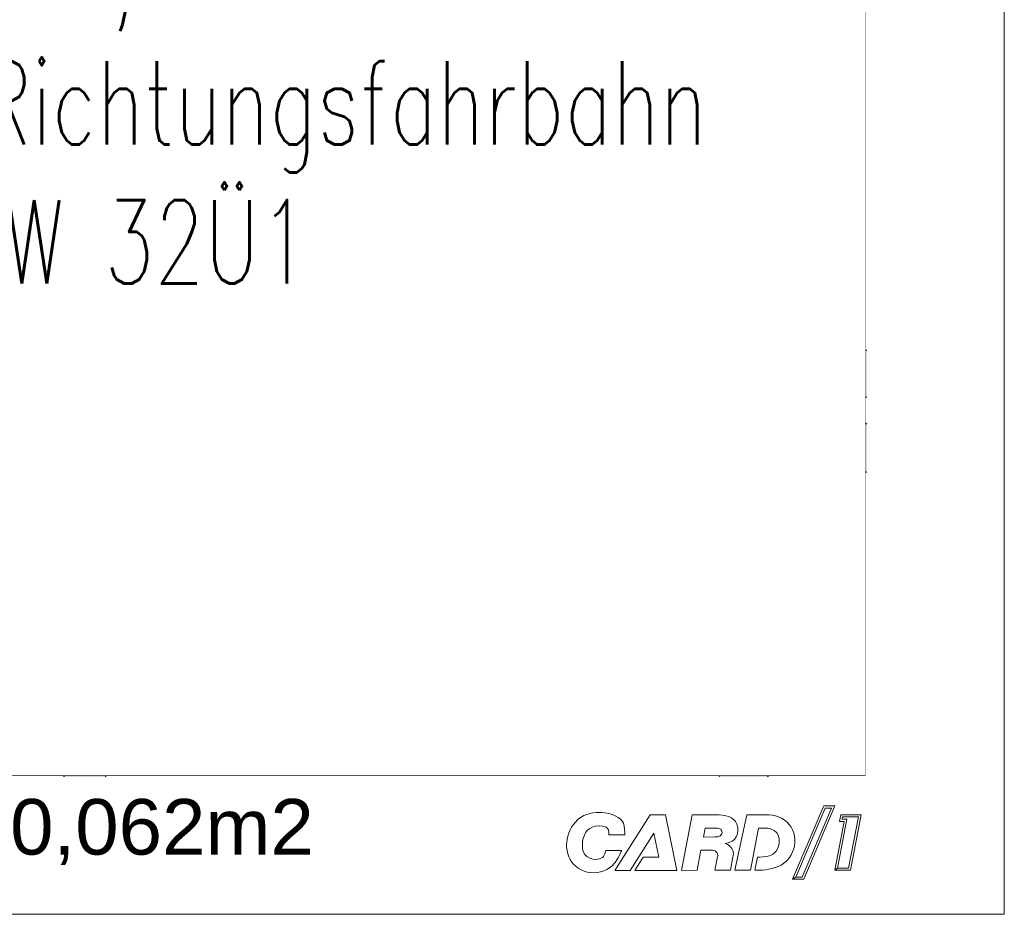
# Model space of a CAD drawing. Header units: metres. Extents: x 33417500 to 33438500, y 5878300 to 5908000.
# Tile 11 of 207: x 33434958 to 33438500, y 5878300 to 5881520. Entities that reach past the tile are written whole.
import ezdxf
from ezdxf.enums import TextEntityAlignment as Align

# ---------------------------------------------------------------- set-up
doc = ezdxf.new("R2010")
doc.units = ezdxf.units.M
doc.header["$LTSCALE"] = 999.999998
doc.set_wipeout_variables(frame=1)
doc.linetypes.add('LT00', pattern=[0])
doc.linetypes.add('LT00000', pattern=[0])
for name, color, linetype, lineweight, true_color in [('200_STRASSENNETZ_Bund', 18, 'LT00000', 18, 0x000000), ('200_STRASSENNETZ_Kreis', 18, 'LT00000', 18, 0x000000), ('200_STRASSENNETZ_Land', 18, 'LT00000', 18, 0x000000), ('200_STRASSENNETZ_Z', 18, 'LT00000', 18, 0x000000), ('A11_UL02_AF', 18, 'LT00000', 18, 0x000000), ('DTK100FAR_412500-5861000_grau', 18, 'LT00000', 18, 0x000000)]:
    doc.layers.add(name, color=color, linetype=linetype, lineweight=lineweight, true_color=true_color)
doc.layers.add('Isw_Nord_ACHSE_Card', color=251, linetype='LT00', lineweight=50)
doc.layers.add('T__KOPF', color=6, linetype='Continuous')
doc.styles.add('SIMPLEX7', font='simplexd.shx', dxfattribs={"width": 0.7})
doc.styles.add('TS100', font='arial.ttf', dxfattribs={"height": 0.2})
picture_1 = doc.add_image_def('image1.tif', size_in_pixel=(3600, 5740))

# ---------------------------------------------------------------- blocks, each defined once
blk = doc.blocks.new('SYMB82')
at = {"color": 0, "linetype": 'ByBlock', "lineweight": -2, "flags": 128}
for points in [[(1.02, 0.401), (1.012, 0.38), (0.988, 0.328), (0.962, 0.277), (0.934, 0.228), (0.902, 0.182), (0.886, 0.163), (0.845, 0.123), (0.799, 0.088), (0.749, 0.059), (0.695, 0.034), (0.639, 0.016), (0.581, 0.004), (0.522, -0.001), (0.463, 0.001), (0.455, 0.001), (0.397, 0.011), (0.341, 0.028), (0.287, 0.051), (0.237, 0.081), (0.191, 0.115), (0.15, 0.155), (0.123, 0.188), (0.092, 0.235), (0.067, 0.286), (0.048, 0.341), (0.035, 0.397), (0.028, 0.455), (0.027, 0.514), (0.029, 0.541), (0.036, 0.6), (0.049, 0.657), (0.067, 0.714), (0.09, 0.768), (0.117, 0.819), (0.149, 0.867), (0.186, 0.911), (0.226, 0.951), (0.244, 0.967), (0.29, 0.999), (0.338, 1.026), (0.39, 1.048), (0.444, 1.064), (0.501, 1.075), (0.56, 1.082), (0.621, 1.083), (0.661, 1.081), (0.724, 1.074), (0.787, 1.063), (0.847, 1.045), (0.904, 1.023), (0.955, 0.994), (0.998, 0.96), (1.032, 0.919), (1.049, 0.889), (1.065, 0.838), (1.072, 0.782), (1.074, 0.723), (1.073, 0.681), (0.788, 0.681), (0.787, 0.741), (0.776, 0.78), (0.738, 0.816), (0.682, 0.835), (0.617, 0.841), (0.615, 0.841), (0.553, 0.836), (0.497, 0.822), (0.447, 0.797), (0.409, 0.768), (0.374, 0.726), (0.347, 0.676), (0.328, 0.621), (0.316, 0.562), (0.314, 0.541), (0.311, 0.481), (0.316, 0.423), (0.332, 0.368), (0.354, 0.328), (0.393, 0.288), (0.443, 0.259), (0.5, 0.241), (0.501, 0.241), (0.563, 0.238), (0.622, 0.248), (0.672, 0.274), (0.69, 0.291), (0.717, 0.339), (0.734, 0.396), (0.735, 0.401), (1.02, 0.401)], [(4.093, -0.119), (4.653, 1.201), (4.853, 1.201), (4.293, -0.119), (4.093, -0.119), (4.153, -0.079), (4.267, -0.079), (4.793, 1.161), (4.68, 1.161), (4.153, -0.079), (4.093, -0.119)], [(0.893, 0.041), (1.529, 1.041), (1.809, 1.041), (2.013, 0.041), (1.253, 0.041), (1.406, 0.281), (1.684, 0.281), (1.597, 0.708), (1.173, 0.041), (0.893, 0.041)], [(3.053, 0.042), (3.269, 1.042), (3.629, 1.042), (3.669, 1.042), (3.726, 1.036), (3.783, 1.024), (3.838, 1.005), (3.891, 0.98), (3.941, 0.949), (3.987, 0.912), (4.027, 0.87), (4.031, 0.865), (4.065, 0.818), (4.092, 0.768), (4.112, 0.714), (4.126, 0.657), (4.133, 0.6), (4.133, 0.542), (4.126, 0.484), (4.113, 0.427), (4.093, 0.372), (4.068, 0.32), (4.037, 0.271), (4, 0.227), (3.977, 0.204), (3.933, 0.168), (3.885, 0.137), (3.834, 0.112), (3.781, 0.091), (3.725, 0.074), (3.667, 0.061), (3.609, 0.052), (3.551, 0.046), (3.493, 0.043), (3.453, 0.042), (3.413, 0.042), (3.459, 0.281), (3.505, 0.281), (3.563, 0.284), (3.622, 0.291), (3.678, 0.305), (3.729, 0.328), (3.759, 0.349), (3.798, 0.389), (3.827, 0.439), (3.846, 0.495), (3.853, 0.542), (3.852, 0.601), (3.84, 0.658), (3.814, 0.708), (3.804, 0.72), (3.762, 0.757), (3.709, 0.783), (3.652, 0.798), (3.617, 0.802), (3.577, 0.802), (3.478, 0.802), (3.333, 0.042), (3.053, 0.042)], [(4.853, 0.042), (5.021, 0.922), (4.934, 0.922), (4.957, 1.042), (5.324, 1.042), (5.133, 0.042), (4.853, 0.042), (4.901, 0.082), (5.1, 0.082), (5.275, 1.002), (4.99, 1.002), (4.983, 0.962), (5.069, 0.962), (4.901, 0.082), (4.853, 0.042)], [(2.488, 0.641), (2.696, 0.642), (2.755, 0.643), (2.785, 0.654), (2.819, 0.7), (2.823, 0.722), (2.806, 0.777), (2.799, 0.785), (2.746, 0.801), (2.727, 0.802), (2.518, 0.801), (2.488, 0.641)]]:
    blk.add_lwpolyline(points, close=True, dxfattribs=at)
for points in [[(2.093, 0.041), (2.284, 1.041), (2.773, 1.041), (2.833, 1.034), (2.892, 1.025), (2.947, 1.01), (2.996, 0.987), (3.026, 0.964), (3.063, 0.922), (3.089, 0.871), (3.105, 0.814), (3.109, 0.758), (3.101, 0.698), (3.08, 0.644), (3.048, 0.599), (3.047, 0.599), (3.003, 0.567), (2.951, 0.544), (2.894, 0.527), (2.882, 0.523), (2.929, 0.504), (2.97, 0.473), (3.002, 0.432), (3.021, 0.384), (3.027, 0.333), (3.019, 0.282), (2.973, 0.042), (2.693, 0.042), (2.739, 0.282), (2.745, 0.306), (2.743, 0.331), (2.735, 0.355), (2.72, 0.376), (2.699, 0.391), (2.676, 0.4), (2.651, 0.402), (2.442, 0.402)], [(2.442, 0.402), (2.373, 0.042), (2.093, 0.041)]]:
    blk.add_lwpolyline(points, dxfattribs=at)
blk = doc.blocks.new('Pfadangabe')
at = {"color": 0, "linetype": 'ByBlock', "lineweight": -2, "style": 'TS100', "width": 1.004776}
blk.add_attdef('Txv1', (0.0074, 0.0149), '', height=200, dxfattribs=at)

msp = doc.modelspace()

# ---------------------------------------------------------------- hatches: boundary and pattern name
at = {"layer": '200_STRASSENNETZ_Bund', "linetype": 'Continuous', "lineweight": 25, "true_color": 0x0089cd}
msp.add_hatch(color=142, dxfattribs=at).paths.add_polyline_path([(33437910.3, 5880281.8), (33437883.3, 5880266.8), (33437856.2, 5880250.6), (33437829.9, 5880234.3), (33437803.4, 5880216.9), (33437777.9, 5880198.8), (33437752.3, 5880179.7), (33437727.5, 5880159.9), (33437703.5, 5880139.4), (33437680.2, 5880118.7), (33437657.1, 5880096.8), (33437634.8, 5880074.7), (33437613.2, 5880051.5), (33437591.5, 5880027), (33437571.8, 5880002.7), (33437552.5, 5879977.8), (33437534.1, 5879952.8), (33437515.7, 5879926.6), (33437498.7, 5879899.6), (33437482.4, 5879873.1), (33437466.8, 5879845.2), (33437451.7, 5879817.2), (33437437.7, 5879788.5), (33437425, 5879759.8), (33437412.4, 5879731.4), (33437401, 5879701.1), (33437390.5, 5879671.6), (33437380.8, 5879641.4), (33437371.8, 5879610.7), (33437364.2, 5879580), (33437357.3, 5879549.5), (33437351.1, 5879518), (33437346, 5879486.2), (33437342.2, 5879455.5), (33437338.8, 5879424.2), (33437336.6, 5879392.4), (33437335, 5879360.8), (33437334.9, 5879329.2), (33437335.2, 5879297.6), (33437336.5, 5879265.7), (33437338.9, 5879234.8), (33437341.9, 5879203.4), (33437346.1, 5879171.3), (33437351.4, 5879140.2), (33437357.3, 5879109.5), (33437364.1, 5879078.4), (33437372.4, 5879046.5), (33437381.2, 5879017.2), (33437390.4, 5878987.6), (33437400.7, 5878957.6), (33437412.5, 5878927), (33437425.1, 5878898), (33437438.2, 5878869.5), (33437452, 5878841.3), (33437466.7, 5878813.3), (33437477, 5878795), (33437651.6, 5878795), (33437626.5, 5878836.4), (33437612, 5878861), (33437598.5, 5878885), (33437585.8, 5878909.1), (33437573.8, 5878933.7), (33437562, 5878959.4), (33437551.2, 5878984), (33437541.7, 5879008.8), (33437533, 5879034.3), (33437524.7, 5879061), (33437516.9, 5879086.9), (33437510, 5879113.3), (33437504.3, 5879139.8), (33437499, 5879167), (33437494.4, 5879193.7), (33437490.9, 5879220.3), (33437488.3, 5879247.7), (33437486.2, 5879274.7), (33437485.1, 5879301.4), (33437484.9, 5879329.6), (33437485, 5879356.7), (33437486.4, 5879383.6), (33437488.2, 5879411), (33437491.2, 5879438.1), (33437494.5, 5879465), (33437498.8, 5879491.7), (33437504, 5879518.4), (33437510.2, 5879545.3), (33437516.7, 5879571.6), (33437524.2, 5879597.4), (33437532.7, 5879623.5), (33437541.9, 5879649.6), (33437551.3, 5879674.6), (33437562.2, 5879699.2), (33437573.8, 5879725.4), (33437585.1, 5879748.7), (33437598.2, 5879772.9), (33437611.7, 5879797), (33437626, 5879820.1), (33437640.7, 5879843.5), (33437655.9, 5879865.3), (33437672.2, 5879887.3), (33437689.4, 5879909.5), (33437706, 5879930), (33437724.2, 5879950.5), (33437742.6, 5879970.3), (33437761.7, 5879989.2), (33437781.7, 5880008.3), (33437802, 5880026.3), (33437822.9, 5880044.2), (33437844, 5880060.9), (33437866.1, 5880077.5), (33437888, 5880093), (33437910.6, 5880107.9), (33437934.2, 5880122.5), (33437958.2, 5880136.9), (33437982.2, 5880150.2), (33438005, 5880162.4), (33438005, 5880331.2), (33437942.9, 5880299.4)])
at = {"layer": '200_STRASSENNETZ_Kreis', "linetype": 'Continuous', "lineweight": 25, "true_color": 0xa88f00}
msp.add_hatch(color=54, dxfattribs=at).paths.add_polyline_path([(33438005, 5879889.8), (33437973.8, 5879903), (33437924.3, 5879932.9), (33437876.6, 5879979.3), (33437847, 5880018.5), (33437819.9, 5880057.4), (33437792.2, 5880093.9), (33437786.7, 5880100.3), (33437756.4, 5880135.3), (33437729.7, 5880163.1), (33437681.6, 5880206.2), (33437665.4, 5880217.1), (33437657.2, 5880220.5), (33437658.8, 5880220.1), (33437620.3, 5880231.5), (33437579.9, 5880241.9), (33437537.9, 5880255.3), (33437480.4, 5880271.5), (33437433.9, 5880286.5), (33437394.3, 5880301.2), (33437363.1, 5880313.4), (33437304, 5880339.6), (33437247.8, 5880364.6), (33437202.7, 5880385), (33437152.3, 5880413.9), (33437146.9, 5880417.2), (33437134.7, 5880424), (33437119.1, 5880431.8), (33437086.1, 5880447.5), (33437060.3, 5880457.8), (33437026.5, 5880478), (33437002.4, 5880496.2), (33436983.6, 5880513.1), (33436964.7, 5880533.8), (33436932.4, 5880573), (33436891.7, 5880613.8), (33436874, 5880630.6), (33436865.6, 5880637.1), (33436844.7, 5880651.2), (33436790.6, 5880686.8), (33436736.5, 5880722.1), (33436726.7, 5880728.4), (33436713.6, 5880734.7), (33436699.3, 5880740.1), (33436682.1, 5880743.3), (33436658, 5880747.2), (33436538.8, 5880774.1), (33436511.1, 5880782.9), (33436477.5, 5880790.9), (33436374.2, 5880820.1), (33436337.7, 5880834.6), (33436300.1, 5880854.6), (33436230.7, 5880891.8), (33436104.1, 5880960.4), (33436074.4, 5880977.9), (33436029.6, 5881007), (33435993.5, 5881031.1), (33435947.7, 5881062.7), (33435872.8, 5881114.7), (33435856.3, 5881126.7), (33435823.2, 5881152.1), (33435796.2, 5881181.1), (33435774, 5881209), (33435763.4, 5881223), (33435882.7, 5881313.8), (33435892.3, 5881301.2), (33435910, 5881279), (33435924.5, 5881263.4), (33435946, 5881246.9), (33435959.7, 5881237), (33436033, 5881186), (33436077.8, 5881155.2), (33436112.1, 5881132.2), (33436153.4, 5881105.5), (33436178, 5881090.9), (33436301.8, 5881023.9), (33436370.8, 5880986.9), (33436400.8, 5880970.9), (33436422.3, 5880962.4), (33436515.3, 5880936.1), (33436551.3, 5880927.6), (33436578.2, 5880919), (33436686.3, 5880894.5), (33436707.6, 5880891.2), (33436739.8, 5880885.2), (33436772.8, 5880872.7), (33436800.2, 5880859.5), (33436818, 5880848), (33436872.8, 5880812.3), (33436927.9, 5880775.9), (33436953.3, 5880758.8), (33436971.6, 5880744.8), (33436996.5, 5880721.1), (33437043.7, 5880673.9), (33437078, 5880632.1), (33437089.3, 5880619.8), (33437098, 5880611.9), (33437110.4, 5880602.6), (33437126.9, 5880592.7), (33437146.2, 5880585), (33437184.8, 5880566.7), (33437205.1, 5880556.5), (33437222.2, 5880546.9), (33437228.1, 5880543.3), (33437271, 5880518.7), (33437309.2, 5880501.5), (33437364.9, 5880476.7), (33437420.9, 5880451.9), (33437447.8, 5880441.3), (33437482.9, 5880428.3), (33437523.9, 5880415.1), (33437581, 5880399), (33437621.3, 5880386.2), (33437660.3, 5880376.1), (33437696.7, 5880365.4), (33437702.7, 5880364), (33437736.7, 5880350), (33437774.1, 5880324.7), (33437834, 5880271), (33437867.2, 5880236.4), (33437900.1, 5880198.4), (33437908.8, 5880188.4), (33437941.3, 5880145.6), (33437968.5, 5880106.6), (33437989.4, 5880078.8), (33438005, 5880063.7)])
at = {"layer": '200_STRASSENNETZ_Land', "linetype": 'Continuous', "lineweight": 25, "true_color": 0x00ff00}
for points in [[(33437890.8, 5884033.5), (33437850.2, 5883977.6), (33437782, 5883904.3), (33437711.8, 5883828.1), (33437692.5, 5883802.3), (33437668.2, 5883766.6), (33437611.6, 5883675.4), (33437564.2, 5883602.6), (33437520.9, 5883534.5), (33437479.5, 5883469.4), (33437469, 5883455.1), (33437451.1, 5883432), (33437422.8, 5883401.5), (33437375.3, 5883353.3), (33437276, 5883241.6), (33437206, 5883167.9), (33437208.5, 5883170.5), (33437108.5, 5883088.5), (33437057.9, 5883050.1), (33436987.1, 5882995.5), (33436913.2, 5882926.1), (33436893.7, 5882907.6), (33436868.3, 5882880.5), (33436844.6, 5882848.8), (33436831.5, 5882827.5), (33436810.5, 5882790.2), (33436740.7, 5882661.3), (33436664.4, 5882531.6), (33436633.7, 5882478.7), (33436619.3, 5882457.9), (33436591.3, 5882418.4), (33436573.2, 5882389.1), (33436536.5, 5882335.5), (33436501.2, 5882286.8), (33436406.4, 5882152), (33436298, 5881995.8), (33436225.1, 5881892.9), (33436181.1, 5881829.4), (33436136.4, 5881766.5), (33436114.8, 5881737.2), (33436091.4, 5881709.1), (33436053.3, 5881663.7), (33435938.7, 5881528.1), (33435894.4, 5881476.8), (33435821.5, 5881386.4), (33435791.7, 5881348.6), (33435773, 5881325.3), (33435765.9, 5881316.9), (33435880.2, 5881219.8), (33435888.6, 5881229.8), (33435909.1, 5881255.2), (33435938.8, 5881292.9), (33436009.6, 5881380.7), (33436052.8, 5881430.7), (33436168, 5881567), (33436206.6, 5881613), (33436232.9, 5881644.7), (33436257.9, 5881678.5), (33436303.9, 5881743.2), (33436348, 5881806.8), (33436420.8, 5881909.7), (33436529.4, 5882066.1), (33436623.3, 5882199.7), (33436659.1, 5882249.1), (33436698.9, 5882307.2), (33436716.4, 5882335.5), (33436742.2, 5882371.8), (33436760.4, 5882398.2), (33436793.9, 5882455.9), (33436871.4, 5882587.5), (33436941.8, 5882717.7), (33436960.8, 5882751.4), (33436968.7, 5882764.3), (33436983.4, 5882783.9), (33437000.1, 5882801.8), (33437016.2, 5882817), (33437084.5, 5882881.2), (33437149.1, 5882931), (33437201.4, 5882970.8), (33437311, 5883060.6), (33437314.9, 5883064.7), (33437386.5, 5883140.1), (33437484.9, 5883250.8), (33437531.1, 5883297.8), (33437565.5, 5883334.7), (33437589, 5883365), (33437603.6, 5883385), (33437647.4, 5883454), (33437690.3, 5883521.3), (33437738.2, 5883594.9), (33437794.1, 5883684.9), (33437814.6, 5883715.1), (33437827.2, 5883732), (33437892.1, 5883802.4), (33437966.3, 5883882.1), (33438005, 5883935.5), (33438005, 5884182.7), (33437956.3, 5884115.4)], [(33435837, 5881175.1), (33435820, 5881157.6), (33435805.7, 5881142.9), (33435775.2, 5881110.9), (33435742.3, 5881077.7), (33435697.8, 5881034.3), (33435623, 5880958.3), (33435596.1, 5880931.3), (33435535.2, 5880870.8), (33435488.5, 5880826.2), (33435468.9, 5880805.7), (33435458.1, 5880793.6), (33435439.7, 5880767.3), (33435439.8, 5880767.4), (33435439.1, 5880766.4), (33435439.7, 5880767.3), (33435407.8, 5880713.2), (33435395.7, 5880687.5), (33435393.7, 5880682), (33435388.9, 5880662.6), (33435384.7, 5880644.8), (33435325, 5880384.6), (33435304, 5880305.6), (33435260.3, 5880155.5), (33435240.4, 5880085.2), (33435222.6, 5880012.6), (33435193.5, 5879882.8), (33435175.1, 5879801.6), (33435171.1, 5879783.2), (33435166.5, 5879756.3), (33435167.9, 5879735.8), (33435173.2, 5879724.9), (33435187.8, 5879709.3), (33435212.1, 5879694.4), (33435240.2, 5879676.8), (33435256.4, 5879662.7), (33435277.7, 5879638.9), (33435294.2, 5879607.2), (33435301.2, 5879581.9), (33435305.1, 5879553.9), (33435303.6, 5879524.2), (33435297.1, 5879489.6), (33435282, 5879437.5), (33435276.9, 5879414.3), (33435271.4, 5879381.8), (33435263.3, 5879303.9), (33435253.5, 5879192.6), (33435248.5, 5879116.1), (33435244.9, 5879076.6), (33435243, 5879029.2), (33435239.7, 5878984.2), (33435240, 5878980), (33435243.3, 5878958.3), (33435251.2, 5878929.6), (33435260, 5878903.9), (33435266.4, 5878875.8), (33435268.7, 5878845.4), (33435268.2, 5878795.4), (33435268.2, 5878795), (33435118.1, 5878795), (33435118.6, 5878840.5), (33435117.7, 5878853.3), (33435115.5, 5878862.7), (33435107.7, 5878885.5), (33435096.3, 5878927), (33435090.7, 5878963.9), (33435089.4, 5878985.1), (33435093.2, 5879037.7), (33435095.2, 5879086.3), (33435099, 5879127.8), (33435103.9, 5879204.1), (33435114, 5879318.2), (33435122.7, 5879402.1), (33435129.6, 5879443), (33435136.6, 5879474.6), (33435151, 5879524.3), (33435154.3, 5879541.9), (33435154.6, 5879547.4), (33435154, 5879551.4), (33435153.9, 5879551.9), (33435153.4, 5879552.9), (33435150.7, 5879555.8), (33435150.4, 5879556.1), (33435133.2, 5879566.8), (33435092.2, 5879591.9), (33435047.9, 5879639.2), (33435020.3, 5879696.7), (33435015.6, 5879763.7), (33435023.8, 5879811.7), (33435028.6, 5879834.1), (33435047.2, 5879915.8), (33435076.5, 5880046.9), (33435095.3, 5880123.5), (33435116.1, 5880196.9), (33435159.5, 5880345.9), (33435179.4, 5880420.7), (33435238.6, 5880678.9), (33435243.2, 5880698.1), (33435249.9, 5880725.1), (33435256.7, 5880744.5), (33435275.1, 5880783.5), (33435313.2, 5880848.1), (33435315.8, 5880851.7), (33435340.1, 5880886.5), (33435358.4, 5880907.2), (33435382.4, 5880932.3), (33435430.5, 5880978.3), (33435490.2, 5881037.6), (33435516.5, 5881063.9), (33435591.9, 5881140.6), (33435636.6, 5881184.2), (33435667.7, 5881215.6), (33435697.7, 5881247), (33435712.5, 5881262.1), (33435729.4, 5881279.6), (33435769.2, 5881320.6), (33435876.9, 5881216.2)]]:
    msp.add_hatch(color=3, dxfattribs=at).paths.add_polyline_path(points)
at = {"layer": '200_STRASSENNETZ_Z', "linetype": 'Continuous', "lineweight": 25, "true_color": 0xa88f00}
msp.add_hatch(color=54, dxfattribs=at).paths.add_polyline_path([(33436607.2, 5881147.1), (33437453.8, 5880658.5), (33437633.7, 5880970.2), (33436787.1, 5881458.9)])
at = {"layer": '200_STRASSENNETZ_Z', "linetype": 'Continuous', "lineweight": 25, "true_color": 0x0089cd}
msp.add_hatch(color=142, dxfattribs=at).paths.add_polyline_path([(33437168.9, 5879463.5), (33437424.2, 5879959.1), (33437104.2, 5880123.9), (33436848.9, 5879628.3)])

# ---------------------------------------------------------------- linework, layer by layer
at = {"layer": '200_STRASSENNETZ_Bund', "color": 142, "lineweight": 25, "true_color": 0x0089cd, "flags": 128}
for points in [[(33437477, 5878795), (33437466.7, 5878813.3), (33437452, 5878841.3), (33437438.2, 5878869.5), (33437425.1, 5878898), (33437412.5, 5878927), (33437400.7, 5878957.6), (33437390.4, 5878987.6), (33437381.2, 5879017.2), (33437372.4, 5879046.5), (33437364.1, 5879078.4), (33437357.3, 5879109.5), (33437351.4, 5879140.2), (33437346.1, 5879171.3), (33437341.9, 5879203.4), (33437338.9, 5879234.8), (33437336.5, 5879265.7), (33437335.2, 5879297.6), (33437334.9, 5879329.2), (33437335, 5879360.8), (33437336.6, 5879392.4), (33437338.8, 5879424.2), (33437342.2, 5879455.5), (33437346, 5879486.2), (33437351.1, 5879518), (33437357.3, 5879549.5), (33437364.2, 5879580), (33437371.8, 5879610.7), (33437380.8, 5879641.4), (33437390.5, 5879671.6), (33437401, 5879701.1), (33437412.4, 5879731.4), (33437425, 5879759.8), (33437437.7, 5879788.5), (33437451.7, 5879817.2), (33437466.8, 5879845.2), (33437482.4, 5879873.1), (33437498.7, 5879899.6), (33437515.7, 5879926.6), (33437534.1, 5879952.8), (33437552.5, 5879977.8), (33437571.8, 5880002.7), (33437591.5, 5880027), (33437613.2, 5880051.5), (33437634.8, 5880074.7), (33437657.1, 5880096.8), (33437680.2, 5880118.7), (33437703.5, 5880139.4), (33437727.5, 5880159.9), (33437752.3, 5880179.7), (33437777.9, 5880198.8), (33437803.4, 5880216.9), (33437829.9, 5880234.3), (33437856.2, 5880250.6), (33437883.3, 5880266.8), (33437910.3, 5880281.8), (33437942.9, 5880299.4), (33438005, 5880331.2)], [(33437651.6, 5878795), (33437626.5, 5878836.4), (33437612, 5878861), (33437598.5, 5878885), (33437585.8, 5878909.1), (33437573.8, 5878933.7), (33437562, 5878959.4), (33437551.2, 5878984), (33437541.7, 5879008.8), (33437533, 5879034.3), (33437524.7, 5879061), (33437516.9, 5879086.9), (33437510, 5879113.3), (33437504.3, 5879139.8), (33437499, 5879167), (33437494.4, 5879193.7), (33437490.9, 5879220.3), (33437488.3, 5879247.7), (33437486.2, 5879274.7), (33437485.1, 5879301.4), (33437484.9, 5879329.6), (33437485, 5879356.7), (33437486.4, 5879383.6), (33437488.2, 5879411), (33437491.2, 5879438.1), (33437494.5, 5879465), (33437498.8, 5879491.7), (33437504, 5879518.4), (33437510.2, 5879545.3), (33437516.7, 5879571.6), (33437524.2, 5879597.4), (33437532.7, 5879623.5), (33437541.9, 5879649.6), (33437551.3, 5879674.6), (33437562.2, 5879699.2), (33437573.8, 5879725.4), (33437585.1, 5879748.7), (33437598.2, 5879772.9), (33437611.7, 5879797), (33437626, 5879820.1), (33437640.7, 5879843.5), (33437655.9, 5879865.3), (33437672.2, 5879887.3), (33437689.4, 5879909.5), (33437706, 5879930), (33437724.2, 5879950.5), (33437742.6, 5879970.3), (33437761.7, 5879989.2), (33437781.7, 5880008.3), (33437802, 5880026.3), (33437822.9, 5880044.2), (33437844, 5880060.9), (33437866.1, 5880077.5), (33437888, 5880093), (33437910.6, 5880107.9), (33437934.2, 5880122.5), (33437958.2, 5880136.9), (33437982.2, 5880150.2), (33438005, 5880162.4)]]:
    msp.add_lwpolyline(points, dxfattribs=at)
at = {"layer": '200_STRASSENNETZ_Kreis', "color": 54, "lineweight": 25, "true_color": 0xa88f00, "flags": 128}
for points in [[(33438005, 5880063.7), (33437989.4, 5880078.8), (33437968.5, 5880106.6), (33437941.3, 5880145.6), (33437908.8, 5880188.4), (33437900.1, 5880198.4), (33437867.2, 5880236.4), (33437834, 5880271), (33437774.1, 5880324.7), (33437736.7, 5880350), (33437702.7, 5880364), (33437696.7, 5880365.4), (33437660.3, 5880376.1), (33437621.3, 5880386.2), (33437581, 5880399), (33437523.9, 5880415.1), (33437482.9, 5880428.3), (33437447.8, 5880441.3), (33437420.9, 5880451.9), (33437364.9, 5880476.7), (33437309.2, 5880501.5), (33437271, 5880518.7), (33437228.1, 5880543.3), (33437222.2, 5880546.9), (33437205.1, 5880556.5), (33437184.8, 5880566.7), (33437146.2, 5880585), (33437126.9, 5880592.7), (33437110.4, 5880602.6), (33437098, 5880611.9), (33437089.3, 5880619.8), (33437078, 5880632.1), (33437043.7, 5880673.9), (33436996.5, 5880721.1), (33436971.6, 5880744.8), (33436953.3, 5880758.8), (33436927.9, 5880775.9), (33436872.8, 5880812.3), (33436818, 5880848), (33436800.2, 5880859.5), (33436772.8, 5880872.7), (33436739.8, 5880885.2), (33436707.6, 5880891.2), (33436686.3, 5880894.5), (33436578.2, 5880919), (33436551.3, 5880927.6), (33436515.3, 5880936.1), (33436422.3, 5880962.4), (33436400.8, 5880970.9), (33436370.8, 5880986.9), (33436301.8, 5881023.9), (33436178, 5881090.9), (33436153.4, 5881105.5), (33436112.1, 5881132.2), (33436077.8, 5881155.2), (33436033, 5881186), (33435959.7, 5881237), (33435946, 5881246.9), (33435924.5, 5881263.4), (33435910, 5881279), (33435892.3, 5881301.2), (33435882.7, 5881313.8)], [(33438005, 5879889.8), (33437973.8, 5879903), (33437924.3, 5879932.9), (33437876.6, 5879979.3), (33437847, 5880018.5), (33437819.9, 5880057.4), (33437792.2, 5880093.9), (33437786.7, 5880100.3), (33437756.4, 5880135.3), (33437729.7, 5880163.1), (33437681.6, 5880206.2), (33437665.4, 5880217.1), (33437657.2, 5880220.5), (33437658.8, 5880220.1), (33437620.3, 5880231.5), (33437579.9, 5880241.9), (33437537.9, 5880255.3), (33437480.4, 5880271.5), (33437433.9, 5880286.5), (33437394.3, 5880301.2), (33437363.1, 5880313.4), (33437304, 5880339.6), (33437247.8, 5880364.6), (33437202.7, 5880385), (33437152.3, 5880413.9), (33437146.9, 5880417.2), (33437134.7, 5880424), (33437119.1, 5880431.8), (33437086.1, 5880447.5), (33437060.3, 5880457.8), (33437026.5, 5880478), (33437002.4, 5880496.2), (33436983.6, 5880513.1), (33436964.7, 5880533.8), (33436932.4, 5880573), (33436891.7, 5880613.8), (33436874, 5880630.6), (33436865.6, 5880637.1), (33436844.7, 5880651.2), (33436790.6, 5880686.8), (33436736.5, 5880722.1), (33436726.7, 5880728.4), (33436713.6, 5880734.7), (33436699.3, 5880740.1), (33436682.1, 5880743.3), (33436658, 5880747.2), (33436538.8, 5880774.1), (33436511.1, 5880782.9), (33436477.5, 5880790.9), (33436374.2, 5880820.1), (33436337.7, 5880834.6), (33436300.1, 5880854.6), (33436230.7, 5880891.8), (33436104.1, 5880960.4), (33436074.4, 5880977.9), (33436029.6, 5881007), (33435993.5, 5881031.1), (33435947.7, 5881062.7), (33435872.8, 5881114.7), (33435856.3, 5881126.7), (33435823.2, 5881152.1), (33435796.2, 5881181.1), (33435774, 5881209), (33435763.4, 5881223)]]:
    msp.add_lwpolyline(points, dxfattribs=at)
at = {"layer": '200_STRASSENNETZ_Land', "color": 3, "lineweight": 25, "true_color": 0x00ff00, "flags": 128}
for points in [[(33435765.9, 5881316.9), (33435773, 5881325.3), (33435791.7, 5881348.6), (33435821.5, 5881386.4), (33435894.4, 5881476.8), (33435938.7, 5881528.1), (33436053.3, 5881663.7), (33436091.4, 5881709.1), (33436114.8, 5881737.2), (33436136.4, 5881766.5), (33436181.1, 5881829.4), (33436225.1, 5881892.9), (33436298, 5881995.8), (33436406.4, 5882152), (33436501.2, 5882286.8), (33436536.5, 5882335.5), (33436573.2, 5882389.1), (33436591.3, 5882418.4), (33436619.3, 5882457.9), (33436633.7, 5882478.7), (33436664.4, 5882531.6), (33436740.7, 5882661.3), (33436810.5, 5882790.2), (33436831.5, 5882827.5), (33436844.6, 5882848.8), (33436868.3, 5882880.5), (33436893.7, 5882907.6), (33436913.2, 5882926.1), (33436987.1, 5882995.5), (33437057.9, 5883050.1), (33437108.5, 5883088.5), (33437208.5, 5883170.5), (33437206, 5883167.9), (33437276, 5883241.6), (33437375.3, 5883353.3), (33437422.8, 5883401.5), (33437451.1, 5883432), (33437469, 5883455.1), (33437479.5, 5883469.4), (33437520.9, 5883534.5), (33437564.2, 5883602.6), (33437611.6, 5883675.4), (33437668.2, 5883766.6), (33437692.5, 5883802.3), (33437711.8, 5883828.1), (33437782, 5883904.3), (33437850.2, 5883977.6), (33437890.8, 5884033.5), (33437956.3, 5884115.4), (33438005, 5884182.7)], [(33435880.2, 5881219.8), (33435888.6, 5881229.8), (33435909.1, 5881255.2), (33435938.8, 5881292.9), (33436009.6, 5881380.7), (33436052.8, 5881430.7), (33436168, 5881567), (33436206.6, 5881613), (33436232.9, 5881644.7), (33436257.9, 5881678.5), (33436303.9, 5881743.2), (33436348, 5881806.8), (33436420.8, 5881909.7), (33436529.4, 5882066.1), (33436623.3, 5882199.7), (33436659.1, 5882249.1), (33436698.9, 5882307.2), (33436716.4, 5882335.5), (33436742.2, 5882371.8), (33436760.4, 5882398.2), (33436793.9, 5882455.9), (33436871.4, 5882587.5), (33436941.8, 5882717.7), (33436960.8, 5882751.4), (33436968.7, 5882764.3), (33436983.4, 5882783.9), (33437000.1, 5882801.8), (33437016.2, 5882817), (33437084.5, 5882881.2), (33437149.1, 5882931), (33437201.4, 5882970.8), (33437311, 5883060.6), (33437314.9, 5883064.7), (33437386.5, 5883140.1), (33437484.9, 5883250.8), (33437531.1, 5883297.8), (33437565.5, 5883334.7), (33437589, 5883365), (33437603.6, 5883385), (33437647.4, 5883454), (33437690.3, 5883521.3), (33437738.2, 5883594.9), (33437794.1, 5883684.9), (33437814.6, 5883715.1), (33437827.2, 5883732), (33437892.1, 5883802.4), (33437966.3, 5883882.1), (33438005, 5883935.5)], [(33435118.1, 5878795), (33435118.6, 5878840.5), (33435117.7, 5878853.3), (33435115.5, 5878862.7), (33435107.7, 5878885.5), (33435096.3, 5878927), (33435090.7, 5878963.9), (33435089.4, 5878985.1), (33435093.2, 5879037.7), (33435095.2, 5879086.3), (33435099, 5879127.8), (33435103.9, 5879204.1), (33435114, 5879318.2), (33435122.7, 5879402.1), (33435129.6, 5879443), (33435136.6, 5879474.6), (33435151, 5879524.3), (33435154.3, 5879541.9), (33435154.6, 5879547.4), (33435154, 5879551.4), (33435153.9, 5879551.9), (33435153.4, 5879552.9), (33435150.7, 5879555.8), (33435150.4, 5879556.1), (33435133.2, 5879566.8), (33435092.2, 5879591.9), (33435047.9, 5879639.2), (33435020.3, 5879696.7), (33435015.6, 5879763.7), (33435023.8, 5879811.7), (33435028.6, 5879834.1), (33435047.2, 5879915.8), (33435076.5, 5880046.9), (33435095.3, 5880123.5), (33435116.1, 5880196.9), (33435159.5, 5880345.9), (33435179.4, 5880420.7), (33435238.6, 5880678.9), (33435243.2, 5880698.1), (33435249.9, 5880725.1), (33435256.7, 5880744.5), (33435275.1, 5880783.5), (33435313.2, 5880848.1), (33435315.8, 5880851.7), (33435340.1, 5880886.5), (33435358.4, 5880907.2), (33435382.4, 5880932.3), (33435430.5, 5880978.3), (33435490.2, 5881037.6), (33435516.5, 5881063.9), (33435591.9, 5881140.6), (33435636.6, 5881184.2), (33435667.7, 5881215.6), (33435697.7, 5881247), (33435712.5, 5881262.1), (33435729.4, 5881279.6), (33435769.2, 5881320.6)], [(33435268.2, 5878795), (33435268.2, 5878795.4), (33435268.7, 5878845.4), (33435266.4, 5878875.8), (33435260, 5878903.9), (33435251.2, 5878929.6), (33435243.3, 5878958.3), (33435240, 5878980), (33435239.7, 5878984.2), (33435243, 5879029.2), (33435244.9, 5879076.6), (33435248.5, 5879116.1), (33435253.5, 5879192.6), (33435263.3, 5879303.9), (33435271.4, 5879381.8), (33435276.9, 5879414.3), (33435282, 5879437.5), (33435297.1, 5879489.6), (33435303.6, 5879524.2), (33435305.1, 5879553.9), (33435301.2, 5879581.9), (33435294.2, 5879607.2), (33435277.7, 5879638.9), (33435256.4, 5879662.7), (33435240.2, 5879676.8), (33435212.1, 5879694.4), (33435187.8, 5879709.3), (33435173.2, 5879724.9), (33435167.9, 5879735.8), (33435166.5, 5879756.3), (33435171.1, 5879783.2), (33435175.1, 5879801.6), (33435193.5, 5879882.8), (33435222.6, 5880012.6), (33435240.4, 5880085.2), (33435260.3, 5880155.5), (33435304, 5880305.6), (33435325, 5880384.6), (33435384.7, 5880644.8), (33435388.9, 5880662.6), (33435393.7, 5880682), (33435395.7, 5880687.5), (33435407.8, 5880713.2), (33435439.8, 5880767.4), (33435439.1, 5880766.4), (33435458.1, 5880793.6), (33435468.9, 5880805.7), (33435488.5, 5880826.2), (33435535.2, 5880870.8), (33435596.1, 5880931.3), (33435623, 5880958.3), (33435697.8, 5881034.3), (33435742.3, 5881077.7), (33435775.2, 5881110.9), (33435805.7, 5881142.9), (33435820, 5881157.6), (33435837, 5881175.1), (33435876.9, 5881216.2)]]:
    msp.add_lwpolyline(points, dxfattribs=at)
at = {"layer": '200_STRASSENNETZ_Z', "color": 18, "lineweight": 18, "true_color": 0x000000, "flags": 128}
for points in [[(33436607.2, 5881147.1), (33437453.8, 5880658.5), (33437633.7, 5880970.2), (33436787.1, 5881458.9), (33436607.2, 5881147.1)], [(33437168.9, 5879463.5), (33437424.2, 5879959.1), (33437104.2, 5880123.9), (33436848.9, 5879628.3), (33437168.9, 5879463.5)]]:
    msp.add_lwpolyline(points, close=True, dxfattribs=at)
at = {"layer": 'A11_UL02_AF', "color": 18, "lineweight": 18, "true_color": 0x000000, "flags": 128}
for points in [[(33417500, 5878300), (33438500, 5878300), (33438500, 5908000), (33417500, 5908000), (33417500, 5878300)], [(33420000, 5878800), (33438000, 5878800), (33438000, 5907500), (33420000, 5907500), (33420000, 5878800)]]:
    msp.add_lwpolyline(points, close=True, dxfattribs=at)

# ---------------------------------------------------------------- block references
at = {"layer": 'A11_UL02_AF'}
ref = msp.add_blockref('Pfadangabe', (33420000, 5878500), dxfattribs=dict(at, xscale=1000, yscale=1000, zscale=1000))
ref.add_attrib('Txv1', '\\\\Io\\card\\Projekte\\GOR\\CARD91\\21-2011-01_A11_km64-78_4BA_MASTER\\A11_UL02_AF.PLT  16.01.20  21,0 x 29,7  0,062m2', (33420007.4, 5878514.9), dxfattribs={"color": 0, "linetype": 'ByBlock', "lineweight": -2, "height": 200, "style": 'TS100', "width": 1.004776})
at = {"layer": 'A11_UL02_AF', "color": 18, "true_color": 0x000000, "xscale": 200.0000029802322, "yscale": 200.0000029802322, "zscale": 200.0000029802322}
msp.add_blockref('SYMB82', (33436920, 5878450), dxfattribs=at)

# ---------------------------------------------------------------- texts
at = {"layer": '200_STRASSENNETZ_Z', "color": 18, "lineweight": 18, "true_color": 0x000000, "style": 'TS100'}
for s, rotation, width, p, p2 in [('K 7304', 330.0089, 1.001708, (33436737.9, 5881175.5), (33437428.6, 5880776.9)), ('B 2', 62.7447, 1.001061, (33437134.2, 5879592.7), (33437307.1, 5879928.3))]:
    msp.add_text(s, height=180, rotation=rotation, dxfattribs=dict(at, width=width)).set_placement(p, p2, align=Align.FIT)

# ---------------------------------------------------------------- pictures from other files: only their frames are drawn
at = {"layer": 'DTK100FAR_412500-5861000_grau'}
image = msp.add_image(picture_1, insert=(33420000, 5878800), size_in_units=(18000, 28700), dxfattribs=at)
image.dxf.flags = 15

# ---------------------------------------------------------------- next in the draw order: wipeouts: each hides what was drawn before it
msp.add_wipeout([(33429750, 5878800), (33429750, 5884373), (33438000, 5884373), (33438000, 5878800)]).dxf.layer = 'Isw_Nord_ACHSE_Card'

# ---------------------------------------------------------------- next in the draw order: texts
at = {"layer": 'T__KOPF', "color": 7, "insert": (33433881.1, 5882829), "char_height": 350, "width": 8067.994, "attachment_point": 2, "style": 'SIMPLEX7'}
msp.add_mtext('{\\H1.42857x;\\C6;Übersichtskarte\\P\\H0.15x;\\C7;\\P} {\\H0.85714x;A11 km 68,915 bis 73,355 \\PGrundhafter Ausbau der linken Richtungsfahrbahn\\PIrritationschutzwand BW 32Ü1}\\P{\\H0.21429x;\\P\\H6.66661x;\\C6;Umbau}', dxfattribs=at)

doc.saveas('drawing.dxf')
